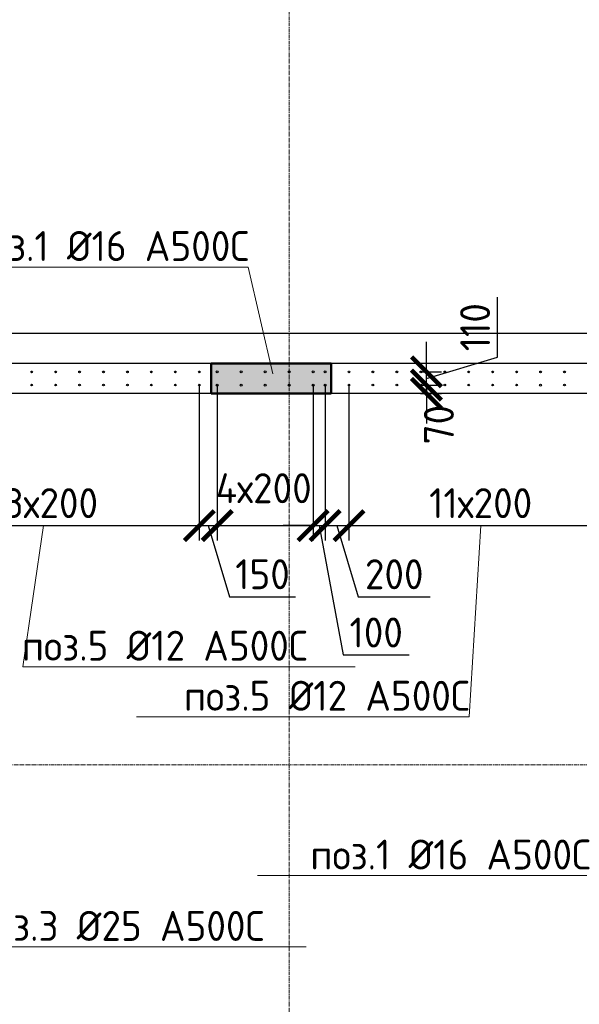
# Model space of a CAD drawing. Header units: millimetres. Extents: x 349531 to 1063351, y -131924 to 96186.
# Tile 202 of 230: x 992559 to 997233, y 47561 to 55782. Entities that reach past the tile are written whole.
import ezdxf
from ezdxf import colors
from ezdxf.entities.mleader import LeaderData, LeaderLine
from ezdxf.math import Vec2, Vec3

# ---------------------------------------------------------------- set-up
doc = ezdxf.new("R2010")
doc.units = ezdxf.units.MM
doc.linetypes.add('______5', pattern=[1100, 800, -100, 100, -100])
doc.linetypes.add('осевая', pattern=[50.8, 31.75, -6.35, 6.35, -6.35])
for name, color, linetype, lineweight in [('0 Фундамент', 5, 'Continuous', 30), ('Конструкции 0.5', 5, 'Continuous', 50), ('Оси', 40, '______5', 18), ('подоснова', 151, 'Continuous', 5), ('РАЗМЕРЫ', 1, 'Continuous', 9), ('СТЕНЫ', 3, 'Continuous', 30)]:
    doc.layers.add(name, color=color, linetype=linetype, lineweight=lineweight)
doc.styles.add('GOST-2.304_Type-B', font='GOST_Common.ttf')
doc.dimstyles.new('СПДС', dxfattribs={"dimscale": 100, "dimtxt": 2.5, "dimasz": 2.5, "dimexe": 1.25, "dimexo": 0, "dimtad": 1, "dimdec": 0, "dimtxsty": 'GOST-2.304_Type-B', "dimblk": 'ARCHTICK', "dimcen": 2.5, "dimdle": 2, "dimadec": 0, "dimazin": 2, "dimtfac": 0.75, "dimtdec": 0, "dimtmove": 1, "dimatfit": 3, "dimfxl": 1, "dimtolj": 1, "dimarcsym": 1})

# ---------------------------------------------------------------- blocks, each defined once
blk = doc.blocks.new('_None')
blk = doc.blocks.new('_ArchTick')
at = {"color": 0, "linetype": 'ByBlock', "const_width": 0.15}
blk.add_lwpolyline([(-0.5, -0.5), (0.5, 0.5)], dxfattribs=at)
blk = doc.blocks.new('*D281')
at = {"layer": 'DEFPOINTS', "color": 0, "transparency": 16777216}
for p in [(991459.3, 52731.4, -360), (994059.3, 52731.4, -360), (994059.3, 51558)]:
    blk.add_point(p, dxfattribs=at)
at = {"layer": 'РАЗМЕРЫ', "color": 0, "lineweight": -2, "transparency": 16777216}
for p, q in [((991459.3, 52731.4), (991459.3, 51433)), ((994059.3, 52731.4), (994059.3, 51433)), ((991259.3, 51558), (994259.3, 51558))]:
    blk.add_line(p, q, dxfattribs=at)
at = {"layer": 'РАЗМЕРЫ', "color": 0, "lineweight": -2, "transparency": 16777216, "xscale": 250, "yscale": 250, "zscale": 250, "rotation": 180}
blk.add_blockref('_ArchTick', (991459.3, 51558), dxfattribs=at)
at = {"layer": 'РАЗМЕРЫ', "color": 0, "lineweight": -2, "transparency": 16777216, "xscale": 250, "yscale": 250, "zscale": 250}
blk.add_blockref('_ArchTick', (994059.3, 51558), dxfattribs=at)
at = {"layer": 'РАЗМЕРЫ', "color": 0, "transparency": 16777216, "insert": (992759.3, 51745.5), "char_height": 250, "attachment_point": 5, "style": 'GOST-2.304_Type-B'}
blk.add_mtext('\\A1;13х200', dxfattribs=at)
blk = doc.blocks.new('*D282')
at = {"layer": 'DEFPOINTS', "color": 0, "transparency": 16777216}
for p in [(994059.3, 52731.4, -360), (994209.2, 52731.4, -360), (994209.2, 51558)]:
    blk.add_point(p, dxfattribs=at)
at = {"layer": 'РАЗМЕРЫ', "color": 0, "lineweight": -2, "transparency": 16777216}
for p, q in [((994059.3, 52731.4), (994059.3, 51433)), ((994209.2, 52731.4), (994209.2, 51433)), ((993859.3, 51558), (994409.2, 51558)), ((994134.3, 51558), (994312.4, 50964.2)), ((994312.4, 50964.2), (994862.4, 50964.2))]:
    blk.add_line(p, q, dxfattribs=at)
at = {"layer": 'РАЗМЕРЫ', "color": 0, "lineweight": -2, "transparency": 16777216, "xscale": 250, "yscale": 250, "zscale": 250, "rotation": 180}
blk.add_blockref('_ArchTick', (994059.3, 51558), dxfattribs=at)
at = {"layer": 'РАЗМЕРЫ', "color": 0, "lineweight": -2, "transparency": 16777216, "xscale": 250, "yscale": 250, "zscale": 250}
blk.add_blockref('_ArchTick', (994209.2, 51558), dxfattribs=at)
at = {"layer": 'РАЗМЕРЫ', "color": 0, "transparency": 16777216, "insert": (994587.4, 51151.7), "char_height": 250, "attachment_point": 5, "style": 'GOST-2.304_Type-B'}
blk.add_mtext('\\A1;150', dxfattribs=at)
blk = doc.blocks.new('*D283')
at = {"layer": 'DEFPOINTS', "color": 0, "transparency": 16777216}
for p in [(994209.2, 52731.4, -360), (995009.2, 52731.4, -360), (995009.2, 51558)]:
    blk.add_point(p, dxfattribs=at)
at = {"layer": 'РАЗМЕРЫ', "color": 0, "lineweight": -2, "transparency": 16777216}
for p, q in [((994209.2, 52731.4), (994209.2, 51433)), ((995009.2, 52731.4), (995009.2, 51433)), ((994009.2, 51558), (995209.2, 51558))]:
    blk.add_line(p, q, dxfattribs=at)
at = {"layer": 'РАЗМЕРЫ', "color": 0, "lineweight": -2, "transparency": 16777216, "xscale": 250, "yscale": 250, "zscale": 250, "rotation": 180}
blk.add_blockref('_ArchTick', (994209.2, 51558), dxfattribs=at)
at = {"layer": 'РАЗМЕРЫ', "color": 0, "lineweight": -2, "transparency": 16777216, "xscale": 250, "yscale": 250, "zscale": 250}
blk.add_blockref('_ArchTick', (995009.2, 51558), dxfattribs=at)
at = {"layer": 'РАЗМЕРЫ', "color": 0, "transparency": 16777216, "insert": (994597.2, 51870.1), "char_height": 250, "attachment_point": 5, "style": 'GOST-2.304_Type-B'}
blk.add_mtext('\\A1;4х200', dxfattribs=at)
blk = doc.blocks.new('*D284')
at = {"layer": 'DEFPOINTS', "color": 0, "transparency": 16777216}
for p in [(995009.2, 52731.4, -360), (995109.2, 52731.4, -360), (995109.2, 51558)]:
    blk.add_point(p, dxfattribs=at)
at = {"layer": 'РАЗМЕРЫ', "color": 0, "lineweight": -2, "transparency": 16777216}
for p, q in [((995009.2, 52731.4), (995009.2, 51433)), ((995109.2, 52731.4), (995109.2, 51433)), ((995009.2, 51558), (994759.2, 51558)), ((995009.2, 51558), (995109.2, 51558)), ((995009.2, 51558), (995109.2, 51558)), ((995059.2, 51558), (995261.7, 50477.8)), ((995109.2, 51558), (995359.2, 51558)), ((995261.7, 50477.8), (995811.7, 50477.8))]:
    blk.add_line(p, q, dxfattribs=at)
at = {"layer": 'РАЗМЕРЫ', "color": 0, "lineweight": -2, "transparency": 16777216, "xscale": 250, "yscale": 250, "zscale": 250}
blk.add_blockref('_ArchTick', (995009.2, 51558), dxfattribs=at)
at = {"layer": 'РАЗМЕРЫ', "color": 0, "lineweight": -2, "transparency": 16777216, "xscale": 250, "yscale": 250, "zscale": 250, "rotation": 180}
blk.add_blockref('_ArchTick', (995109.2, 51558), dxfattribs=at)
at = {"layer": 'РАЗМЕРЫ', "color": 0, "transparency": 16777216, "insert": (995536.7, 50665.3), "char_height": 250, "attachment_point": 5, "style": 'GOST-2.304_Type-B'}
blk.add_mtext('\\A1;100', dxfattribs=at)
blk = doc.blocks.new('*D285')
at = {"layer": 'DEFPOINTS', "color": 0, "transparency": 16777216}
for p in [(995109.2, 52731.4, -360), (995309.2, 52731.4, -360), (995309.2, 51558)]:
    blk.add_point(p, dxfattribs=at)
at = {"layer": 'РАЗМЕРЫ', "color": 0, "lineweight": -2, "transparency": 16777216}
for p, q in [((995109.2, 52731.4), (995109.2, 51433)), ((995309.2, 52731.4), (995309.2, 51433)), ((994909.2, 51558), (995509.2, 51558)), ((995209.2, 51558), (995387.3, 50964.2)), ((995387.3, 50964.2), (995987.3, 50964.2))]:
    blk.add_line(p, q, dxfattribs=at)
at = {"layer": 'РАЗМЕРЫ', "color": 0, "lineweight": -2, "transparency": 16777216, "xscale": 250, "yscale": 250, "zscale": 250, "rotation": 180}
blk.add_blockref('_ArchTick', (995109.2, 51558), dxfattribs=at)
at = {"layer": 'РАЗМЕРЫ', "color": 0, "lineweight": -2, "transparency": 16777216, "xscale": 250, "yscale": 250, "zscale": 250}
blk.add_blockref('_ArchTick', (995309.2, 51558), dxfattribs=at)
at = {"layer": 'РАЗМЕРЫ', "color": 0, "transparency": 16777216, "insert": (995687.3, 51151.7), "char_height": 250, "attachment_point": 5, "style": 'GOST-2.304_Type-B'}
blk.add_mtext('\\A1;200', dxfattribs=at)
blk = doc.blocks.new('*D286')
at = {"layer": 'DEFPOINTS', "color": 0, "transparency": 16777216}
for p in [(995309.2, 52731.4, -360), (997509.2, 52731.4, -360), (997509.2, 51558)]:
    blk.add_point(p, dxfattribs=at)
at = {"layer": 'РАЗМЕРЫ', "color": 0, "lineweight": -2, "transparency": 16777216}
for p, q in [((995309.2, 52731.4), (995309.2, 51433)), ((997509.2, 52731.4), (997509.2, 51433)), ((995109.2, 51558), (997709.2, 51558))]:
    blk.add_line(p, q, dxfattribs=at)
at = {"layer": 'РАЗМЕРЫ', "color": 0, "lineweight": -2, "transparency": 16777216, "xscale": 250, "yscale": 250, "zscale": 250, "rotation": 180}
blk.add_blockref('_ArchTick', (995309.2, 51558), dxfattribs=at)
at = {"layer": 'РАЗМЕРЫ', "color": 0, "lineweight": -2, "transparency": 16777216, "xscale": 250, "yscale": 250, "zscale": 250}
blk.add_blockref('_ArchTick', (997509.2, 51558), dxfattribs=at)
at = {"layer": 'РАЗМЕРЫ', "color": 0, "transparency": 16777216, "insert": (996409.2, 51745.5), "char_height": 250, "attachment_point": 5, "style": 'GOST-2.304_Type-B'}
blk.add_mtext('\\A1;11х200', dxfattribs=at)
blk = doc.blocks.new('*D316')
at = {"layer": 'DEFPOINTS', "color": 0, "transparency": 16777216}
for p in [(995909.2, 52731.4, -360), (995956.3, 52731.4), (995905.5, 52661.4)]:
    blk.add_point(p, dxfattribs=at)
at = {"layer": 'РАЗМЕРЫ', "color": 0, "lineweight": -2, "transparency": 16777216}
for p, q in [((995956.3, 52731.4), (995956.3, 52981.4)), ((995909.2, 52731.4), (996081.3, 52731.4)), ((995956.3, 52661.4), (995956.3, 52731.4)), ((995905.5, 52661.4), (996081.3, 52661.4)), ((995956.3, 52661.4), (995956.3, 52411.4))]:
    blk.add_line(p, q, dxfattribs=at)
at = {"layer": 'РАЗМЕРЫ', "color": 0, "lineweight": -2, "transparency": 16777216, "xscale": 250, "yscale": 250, "zscale": 250}
for p, rotation in [((995956.3, 52731.4), 270), ((995956.3, 52661.4), 90)]:
    blk.add_blockref('_ArchTick', p, dxfattribs=dict(at, rotation=rotation))
at = {"layer": 'РАЗМЕРЫ', "color": 0, "transparency": 16777216, "insert": (996060.2, 52401), "char_height": 250, "attachment_point": 5, "rotation": 90, "style": 'GOST-2.304_Type-B'}
blk.add_mtext('\\A1;70', dxfattribs=at)
blk = doc.blocks.new('*D317')
at = {"layer": 'DEFPOINTS', "color": 0, "transparency": 16777216}
for p in [(995909.2, 52841.7, -360), (995956.3, 52841.7), (995909.2, 52731.4, -360)]:
    blk.add_point(p, dxfattribs=at)
at = {"layer": 'РАЗМЕРЫ', "color": 0, "lineweight": -2, "transparency": 16777216}
for p, q in [((996550.1, 52964.7), (996550.1, 53464.7)), ((995956.3, 52841.7), (995956.3, 53091.7)), ((995956.3, 52786.5), (996550.1, 52964.7)), ((995909.2, 52841.7), (996081.3, 52841.7)), ((995956.3, 52731.4), (995956.3, 52841.7)), ((995956.3, 52731.4), (995956.3, 52841.7)), ((995909.2, 52731.4), (996081.3, 52731.4)), ((995956.3, 52731.4), (995956.3, 52481.4))]:
    blk.add_line(p, q, dxfattribs=at)
at = {"layer": 'РАЗМЕРЫ', "color": 0, "lineweight": -2, "transparency": 16777216, "xscale": 250, "yscale": 250, "zscale": 250}
for p, rotation in [((995956.3, 52841.7), 270), ((995956.3, 52731.4), 90)]:
    blk.add_blockref('_ArchTick', p, dxfattribs=dict(at, rotation=rotation))
at = {"layer": 'РАЗМЕРЫ', "color": 0, "transparency": 16777216, "insert": (996362.6, 53214.7), "char_height": 250, "attachment_point": 5, "rotation": 90, "style": 'GOST-2.304_Type-B'}
blk.add_mtext('\\A1;110', dxfattribs=at)
blk = doc.blocks.new('оси2')
at = {"layer": 'Оси', "color": 16, "linetype": 'осевая', "lineweight": 0, "transparency": 33554687}
for p, q in [((1000445.5, 5465.4), (1000445.5, -20739.3)), ((979200, 1707.1), (1032582.1, 1707.1)), ((979200, -1392.9), (1032582.1, -1392.9))]:
    blk.add_line(p, q, dxfattribs=at)
blk = doc.blocks.new('16арм')
at = {"layer": 'Конструкции 0.5', "lineweight": 0, "true_color": 0x939598, "transparency": 33554648}
h = blk.add_hatch(dxfattribs=at)
h.set_pattern_fill('ANSI35', color=252, scale=50)
h.paths.add_polyline_path([(1018409.3, 70374.9), (1018609.2, 70374.9), (1018609.2, 69124.9), (1018409.3, 69124.9)])
h.paths.add_polyline_path([(1024809.3, 70124.9), (1025059.3, 70124.9), (1025059.3, 69124.9), (1024809.3, 69124.9)])
h.paths.add_polyline_path([(1024809.2, 75074.9), (1025059.2, 75074.9), (1025059.2, 74074.9), (1024809.2, 74074.9)])
h.paths.add_polyline_path([(1023809.2, 79874.9), (1025059.3, 79874.9), (1025059.3, 79674.9), (1023809.2, 79674.9)])
h.paths.add_polyline_path([(1024809.2, 83274.9), (1025059.2, 83274.9), (1025059.2, 82274.9), (1024809.2, 82274.9)])
h.paths.add_polyline_path([(1024809.3, 86024.9), (1025059.2, 86024.9), (1025059.2, 85024.9), (1024809.3, 85024.9)])
h.paths.add_polyline_path([(1021609.2, 86024.9), (1022608.9, 86024.9), (1022608.9, 85774.9), (1021609.2, 85774.9)])
h.paths.add_polyline_path([(1017469.2, 86024.9), (1018469.2, 86024.9), (1018469.2, 85774.9), (1017469.2, 85774.9)])
h.paths.add_polyline_path([(1014609.2, 86024.9), (1014809.2, 86024.9), (1014809.2, 84774.9), (1014609.2, 84774.9)])
h.paths.add_polyline_path([(1009309.3, 86024.9), (1009509.3, 86024.9), (1009509.3, 84774.9), (1009309.3, 84774.9)])
h.paths.add_polyline_path([(994159.2, 86024.9), (995159.2, 86024.9), (995159.2, 85774.9), (994159.2, 85774.9)])
h.paths.add_polyline_path([(991159.2, 86024.9), (991359.2, 86024.9), (991359.2, 84774.9), (991159.2, 84774.9)])
h.paths.add_polyline_path([(986559.2, 86024.9), (986759.3, 86024.9), (986759.3, 84777.9), (986559.2, 84777.9)])
h.paths.add_polyline_path([(982109.3, 86024.9), (983098.2, 86024.9), (983098.2, 85774.9), (982109.3, 85774.9)])
h.paths.add_polyline_path([(977759.2, 86024.9), (978009.2, 86024.9), (978009.2, 85024.9), (977759.2, 85024.9)])
at = {"layer": 'Конструкции 0.5'}
blk.add_lwpolyline([(994159.2, 86024.9), (995159.2, 86024.9), (995159.2, 85774.9), (994159.2, 85774.9)], close=True, dxfattribs=at)
blk = doc.blocks.new('стены техподполья')
at = {"layer": 'СТЕНЫ', "linetype": 'Continuous', "transparency": 33554687}
for p, q in [((503985.8, -393.6), (456435.8, -393.6)), ((476585.8, -643.6), (470285.8, -643.6))]:
    blk.add_line(p, q, dxfattribs=at)

msp = doc.modelspace()

# ---------------------------------------------------------------- linework, layer by layer
at = {"layer": '0 Фундамент'}
msp.add_lwpolyline([(1014559.3, 53161.4), (984639.3, 53161.4)], dxfattribs=at)
at = {"layer": 'РАЗМЕРЫ', "color": 8, "linetype": 'Continuous', "lineweight": 30}
for centre in [(992659.3, 52841.7, -360), (992859.3, 52841.7, -360), (993059.3, 52841.7, -360), (993259.3, 52841.7, -360), (993459.3, 52841.7, -360), (993659.3, 52841.7, -360), (993859.3, 52841.7, -360), (994059.3, 52841.7, -360), (995309.2, 52841.7, -360), (995509.2, 52841.7, -360), (995709.2, 52841.7, -360), (995909.2, 52841.7, -360), (996109.2, 52841.7, -360), (996309.2, 52841.7, -360), (996509.2, 52841.7, -360), (996709.2, 52841.7, -360), (996909.2, 52841.7, -360), (997109.2, 52841.7, -360), (992659.3, 52731.4, -360), (992859.3, 52731.4, -360), (993059.3, 52731.4, -360), (993259.3, 52731.4, -360), (993459.3, 52731.4, -360), (993659.3, 52731.4, -360), (993859.3, 52731.4, -360), (994059.3, 52731.4, -360), (995309.2, 52731.4, -360), (995509.2, 52731.4, -360), (995709.2, 52731.4, -360), (995909.2, 52731.4, -360), (996109.2, 52731.4, -360), (996309.2, 52731.4, -360), (996509.2, 52731.4, -360), (996709.2, 52731.4, -360), (997109.2, 52731.4, -360)]:
    msp.add_circle(centre, 7, dxfattribs=at)
at = {"layer": 'РАЗМЕРЫ', "color": 4, "linetype": 'Continuous', "lineweight": 30}
for centre in [(994209.2, 52841.7, -360), (994409.2, 52841.7, -360), (994609.2, 52841.7, -360), (994809.2, 52841.7, -360), (995009.2, 52841.7, -360), (995109.2, 52841.7, -360), (994209.2, 52731.4, -360), (994409.2, 52731.4, -360), (994609.2, 52731.4, -360), (994809.2, 52731.4, -360), (995009.2, 52731.4, -360), (995109.2, 52731.4, -360), (996909.2, 52731.4, -360)]:
    msp.add_circle(centre, 8, dxfattribs=at)
at = {"layer": 'СТЕНЫ', "color": 252, "lineweight": 0, "true_color": 0x939598}
msp.add_lwpolyline([(995159.2, 52661.4), (994159.2, 52661.4), (994159.2, 52911.4), (995159.2, 52911.4)], close=True, dxfattribs=at)

# ---------------------------------------------------------------- block references
at = {"layer": 'Конструкции 0.5'}
for name, p in [('стены техподполья', (521073.4, 53304.9, 360)), ('16арм', (0, -33113.5, 360))]:
    msp.add_blockref(name, p, dxfattribs=at)
at = {"layer": 'РАЗМЕРЫ'}
msp.add_blockref('оси2', (-5636.2, 50954.2, -360), dxfattribs=at)

# ---------------------------------------------------------------- dimensions: what is measured, and where the dimension line sits
dim = msp.add_linear_dim(base=(995956.3, 52841.7), p1=(995909.2, 52731.4, -360), p2=(995909.2, 52841.7, -360), angle=90, dimstyle='СПДС', dxfattribs=at)
dim.commit()
dim.dimension.update_dxf_attribs({"geometry": '*D317', "text_midpoint": (996362.6, 53027.2)})
dim = msp.add_linear_dim(base=(995956.3, 52731.4), p1=(995905.5, 52661.4), p2=(995909.2, 52731.4, -360), angle=90, dimstyle='СПДС', dxfattribs=at)
dim.commit()
dim.dimension.update_dxf_attribs({"geometry": '*D316', "text_midpoint": (996247.7, 52401), "dimtype": 160})
for base, p1, p2, text, picture, middle in [((994059.3, 51558), (991459.3, 52731.4, -360), (994059.3, 52731.4, -360), '13х200', '*D281', (992759.3, 51745.5)), ((997509.2, 51558), (995309.2, 52731.4, -360), (997509.2, 52731.4, -360), '11х200', '*D286', (996409.2, 51745.5))]:
    dim = msp.add_linear_dim(base=base, p1=p1, p2=p2, text=text, dimstyle='СПДС', dxfattribs=at)
    dim.commit()
    dim.dimension.update_dxf_attribs({"geometry": picture, "text_midpoint": middle})
for base, p1, p2, picture, middle in [((994209.2, 51558), (994059.3, 52731.4, -360), (994209.2, 52731.4, -360), '*D282', (994374.9, 51151.7)), ((995309.2, 51558), (995109.2, 52731.4, -360), (995309.2, 52731.4, -360), '*D285', (995449.8, 51151.7))]:
    dim = msp.add_linear_dim(base=base, p1=p1, p2=p2, dimstyle='СПДС', dxfattribs=at)
    dim.commit()
    dim.dimension.update_dxf_attribs({"geometry": picture, "text_midpoint": middle})
dim = msp.add_linear_dim(base=(995009.2, 51558), p1=(994209.2, 52731.4, -360), p2=(995009.2, 52731.4, -360), text='4х200', dimstyle='СПДС', dxfattribs=at)
dim.commit()
dim.dimension.update_dxf_attribs({"geometry": '*D283', "text_midpoint": (994597.2, 51682.6), "dimtype": 160})
dim = msp.add_linear_dim(base=(995109.2, 51558), p1=(995009.2, 52731.4, -360), p2=(995109.2, 52731.4, -360), dimstyle='СПДС', dxfattribs=at)
dim.commit()
dim.dimension.update_dxf_attribs({"geometry": '*D284', "text_midpoint": (995324.2, 50477.8), "dimtype": 160})

# ---------------------------------------------------------------- leaders
at = {"layer": 'подоснова', "color": 4, "ltscale": 0.3}
ml = msp.add_multileader_mtext('Standard', dxfattribs=at)
ml.set_content('{\\C2;поз.1 %%C16 А500С }', color=4, style='GOST-2.304_Type-B')
ml.set_leader_properties(color=256, linetype='ByLayer', lineweight=15)
ml.set_arrow_properties(name='NONE')
ml.build(insert=Vec2(0, 0))
ml.multileader.update_dxf_attribs({"text_left_attachment_type": 6, "text_right_attachment_type": 6, "dogleg_length": 0.1, "arrow_head_size": 18})
ctx = ml.context
ctx.base_point, ctx.char_height, ctx.arrow_head_size, ctx.landing_gap_size, ctx.plane_origin = Vec3(992144.2, 53717.2), 250, 18, 20, Vec3(999049.5, 54711.7)
ctx.left_attachment, ctx.right_attachment, ctx.text_align_type = 6, 6, 1
notes = []
notes.append((ctx, [(0, (1, 1, 0), (994468, 53717.2), (-1, 0), 0.1, [(0, [(994672.8, 52825.5)], 0, [])])]))
ctx.mtext.insert, ctx.mtext.width, ctx.mtext.alignment, ctx.mtext.flow_direction = Vec3(993306.1, 54017.2), 4075.871, 2, 5
ml = msp.add_multileader_mtext('Standard', dxfattribs=at)
ml.set_content('{\\C2;поз.5 %%C12 А500С }', color=4, style='GOST-2.304_Type-B')
ml.set_leader_properties(color=256, linetype='ByLayer', lineweight=15)
ml.set_arrow_properties(name='NONE')
ml.build(insert=Vec2(0, 0))
ml.multileader.update_dxf_attribs({"text_left_attachment_type": 6, "text_right_attachment_type": 6, "dogleg_length": 0.1, "arrow_head_size": 18})
ctx = ml.context
ctx.base_point, ctx.char_height, ctx.arrow_head_size, ctx.landing_gap_size, ctx.plane_origin = Vec3(992585.3, 50379.9, 360), 250, 18, 20, Vec3(999136.1, 51172.9, 360)
ctx.left_attachment, ctx.right_attachment, ctx.text_align_type = 6, 6, 1
notes.append((ctx, [(1, (1, 1, 0), (992585.2, 50379.9, 360), (1, 0), 0.1, [(0, [(992759.3, 51558, 360)], 0, [])])]))
ctx.mtext.insert, ctx.mtext.width, ctx.mtext.alignment, ctx.mtext.flow_direction = Vec3(993772.2, 50679.9, 360), 4075.871, 2, 5
ml = msp.add_multileader_mtext('Standard', dxfattribs=at)
ml.set_content('{\\C2;поз.5 %%C12 А500С }', color=4, style='GOST-2.304_Type-B')
ml.set_leader_properties(color=256, linetype='ByLayer', lineweight=15)
ml.set_arrow_properties(name='NONE')
ml.build(insert=Vec2(0, 0))
ml.multileader.update_dxf_attribs({"text_left_attachment_type": 6, "text_right_attachment_type": 6, "dogleg_length": 0.1, "arrow_head_size": 18})
ctx = ml.context
ctx.base_point, ctx.char_height, ctx.arrow_head_size, ctx.landing_gap_size, ctx.plane_origin = Vec3(993938.7, 49961.9, 360), 250, 18, 20, Vec3(1002785.9, 51172.9, 360)
ctx.left_attachment, ctx.right_attachment, ctx.text_align_type = 6, 6, 1
notes.append((ctx, [(0, (1, 1, 0), (996312.5, 49961.9, 360), (-1, 0), 0.1, [(0, [(996409.2, 51558, 360)], 0, [])])]))
ctx.mtext.insert, ctx.mtext.width, ctx.mtext.alignment, ctx.mtext.flow_direction = Vec3(995125.6, 50261.9, 360), 4075.871, 2, 5
ml = msp.add_multileader_mtext('Standard', dxfattribs=at)
ml.set_content('{\\C2;поз.1 %%C16 А500С }', color=4, style='GOST-2.304_Type-B')
ml.set_leader_properties(color=256, linetype='ByLayer', lineweight=15)
ml.set_arrow_properties(name='NONE')
ml.build(insert=Vec2(0, 0))
ml.multileader.update_dxf_attribs({"text_left_attachment_type": 6, "text_right_attachment_type": 6, "dogleg_length": 0.1, "arrow_head_size": 18})
ctx = ml.context
ctx.base_point, ctx.char_height, ctx.arrow_head_size, ctx.landing_gap_size, ctx.plane_origin = Vec3(994997.4, 48636.1), 250, 18, 20, Vec3(1001902.7, 49630.7)
ctx.left_attachment, ctx.right_attachment, ctx.text_align_type = 6, 6, 1
notes.append((ctx, [(0, (1, 1, 0), (997321.2, 48636.1), (-1, 0), 0.1, [(0, [(997526, 47744.5)], 0, [])])]))
ctx.mtext.insert, ctx.mtext.width, ctx.mtext.alignment, ctx.mtext.flow_direction = Vec3(996159.3, 48936.1), 4075.871, 2, 5
ml = msp.add_multileader_mtext('Standard', dxfattribs=at)
ml.set_content('{\\C2;поз.3 %%C25 А500С }', color=4, style='GOST-2.304_Type-B')
ml.set_leader_properties(color=256, linetype='ByLayer', lineweight=15)
ml.set_arrow_properties(name='NONE')
ml.build(insert=Vec2(0, 0))
ml.multileader.update_dxf_attribs({"text_left_attachment_type": 6, "text_right_attachment_type": 6, "dogleg_length": 0.1, "arrow_head_size": 18})
ctx = ml.context
ctx.base_point, ctx.char_height, ctx.arrow_head_size, ctx.landing_gap_size, ctx.plane_origin = Vec3(992174.2, 48040.1, 360), 250, 18, 20, Vec3(996475.9, 47766.6, 360)
ctx.left_attachment, ctx.right_attachment, ctx.text_align_type = 6, 6, 1
notes.append((ctx, [(1, (1, 1, 0), (992174.1, 48040.1, 360), (1, 0), 0.1, [(1, [(991209.4, 48536.4, 360), (991309.7, 48536.4, 360)], 0, [])])]))
ctx.mtext.insert, ctx.mtext.width, ctx.mtext.alignment, ctx.mtext.flow_direction = Vec3(993386.1, 48340.1, 360), 4075.871, 2, 5
for ctx, leaders in notes:
    for number, flags, end, landing, length, lines in leaders:
        leader = LeaderData()
        leader.index, (leader.has_last_leader_line, leader.has_dogleg_vector, leader.attachment_direction) = number, flags
        leader.last_leader_point, leader.dogleg_vector, leader.dogleg_length = Vec3(end), Vec3(landing), length
        for number, points, colour, breaks in lines:
            line = LeaderLine()
            line.index, line.vertices, line.color, line.breaks = number, Vec3.list(points), colors.encode_raw_color(colour), breaks
            leader.lines.append(line)
        ctx.leaders.append(leader)

doc.saveas('drawing.dxf')
